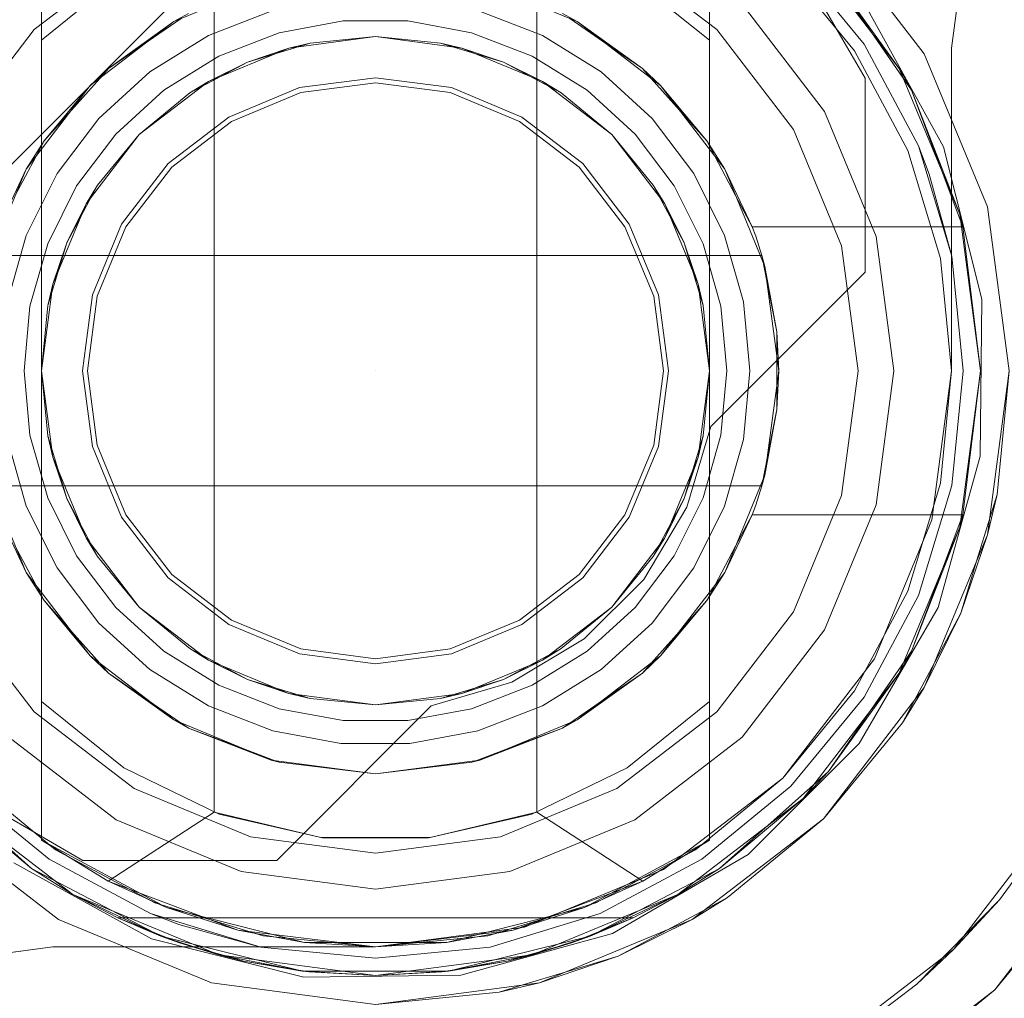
# Model space of a CAD drawing. Extents: x -634 to 300, y 62 to 1102.
# Tile 77 of 125: x 140.901 to 141.034, y 603.155 to 603.287. Entities that reach past the tile are written whole.
import ezdxf

# ---------------------------------------------------------------- set-up
doc = ezdxf.new("R2010")
doc.units = 0
doc.layers.get('0').update_dxf_attribs({"lineweight": 13})
doc.layers.add('ConnectionPoints-A06CPW2WL0', color=7, linetype='Continuous', lineweight=50)

# ---------------------------------------------------------------- blocks, each defined once
blk = doc.blocks.new('Referenz-A06CPW2YL0')
at = {"color": 251, "linetype": 'ByBlock', "lineweight": 13, "ltscale": 0.13, "true_color": 0x636363}
for p, q in [((140.86628, 603.23432), (140.95422, 603.32227)), ((140.86628, 603.23432), (140.95422, 603.32227)), ((141.00095, 603.30405), (141.01532, 603.27931)), ((141.00095, 603.30405), (141.01532, 603.27931)), ((141.02334, 603.28259), (141.00969, 603.30039)), ((141.02907, 603.29874), (141.02704, 603.28338)), ((141.02704, 603.28338), (141.02907, 603.29874)), ((141.02596, 603.27), (141.01566, 603.28865)), ((141.02704, 603.28338), (141.02704, 603.23963)), ((141.02704, 603.23963), (141.02704, 603.28338)), ((141.02704, 603.28338), (141.02704, 603.28338)), ((141.03193, 603.26187), (141.02334, 603.28259)), ((141.01532, 603.27931), (141.01532, 603.25299)), ((141.01532, 603.27931), (141.01532, 603.25299)), ((141.01532, 603.27931), (141.01532, 603.27931)), ((141.03116, 603.24934), (141.02596, 603.27)), ((141.03486, 603.23963), (141.03193, 603.26187)), ((141.01532, 603.25299), (140.99439, 603.23206)), ((141.01532, 603.25299), (140.99439, 603.23206)), ((141.01532, 603.25299), (141.01532, 603.25299)), ((141.03092, 603.22803), (141.03116, 603.24934)), ((141.02704, 603.23963), (141.02438, 603.21941)), ((141.02438, 603.21941), (141.02704, 603.23963)), ((141.02704, 603.23963), (141.02704, 603.23963)), ((141.03193, 603.21738), (141.03486, 603.23963)), ((140.99439, 603.23206), (140.99114, 603.22112)), ((140.99439, 603.23206), (140.99114, 603.22112)), ((140.99439, 603.23206), (140.99439, 603.23206)), ((141.02524, 603.2075), (141.03092, 603.22803)), ((140.99114, 603.22112), (140.9853, 603.21132)), ((140.99114, 603.22112), (140.9853, 603.21132)), ((141.02438, 603.21941), (141.01658, 603.20056)), ((141.01658, 603.20056), (141.02438, 603.21941)), ((141.02334, 603.19666), (141.03193, 603.21738)), ((140.9853, 603.21132), (140.97723, 603.20325)), ((140.9853, 603.21132), (140.97723, 603.20325)), ((141.01452, 603.18909), (141.02524, 603.2075)), ((140.97723, 603.20325), (140.96742, 603.19741)), ((140.97723, 603.20325), (140.96742, 603.19741)), ((141.01658, 603.20056), (141.00416, 603.18438)), ((141.00416, 603.18438), (141.01658, 603.20056)), ((140.96742, 603.19741), (140.95648, 603.19416)), ((140.96742, 603.19741), (140.95648, 603.19416)), ((141.00969, 603.17886), (141.02334, 603.19666)), ((140.95648, 603.19416), (140.93555, 603.17322)), ((140.95648, 603.19416), (140.93555, 603.17322)), ((140.95648, 603.19416), (140.95648, 603.19416)), ((140.99946, 603.17402), (141.01452, 603.18909)), ((140.90923, 603.17322), (140.88449, 603.1876)), ((140.90923, 603.17322), (140.88449, 603.1876)), ((141.00416, 603.18438), (140.98798, 603.17197)), ((140.98798, 603.17197), (141.00416, 603.18438)), ((141.05176, 603.18025), (141.03289, 603.15566)), ((140.88815, 603.17886), (140.90595, 603.1652)), ((140.99189, 603.1652), (141.00969, 603.17886)), ((140.98105, 603.1633), (140.99946, 603.17402)), ((141.03289, 603.15566), (141.04766, 603.17365)), ((140.8999, 603.17288), (140.91855, 603.16258)), ((140.93555, 603.17322), (140.90923, 603.17322)), ((140.90923, 603.17322), (140.90923, 603.17322)), ((140.93555, 603.17322), (140.90923, 603.17322)), ((140.93555, 603.17322), (140.93555, 603.17322)), ((140.98798, 603.17197), (140.96914, 603.16416)), ((140.96914, 603.16416), (140.98798, 603.17197)), ((140.90595, 603.1652), (140.92668, 603.15662)), ((140.96914, 603.16416), (140.94892, 603.1615)), ((140.94892, 603.1615), (140.96914, 603.16416)), ((140.97116, 603.15662), (140.99189, 603.1652)), ((140.96051, 603.15763), (140.98105, 603.1633)), ((140.8898, 603.15948), (140.90517, 603.1615)), ((140.90517, 603.1615), (140.8898, 603.15948)), ((140.90517, 603.1615), (140.90517, 603.1615)), ((140.94892, 603.1615), (140.90517, 603.1615)), ((140.90517, 603.1615), (140.94892, 603.1615)), ((140.91855, 603.16258), (140.93921, 603.15738)), ((140.94892, 603.1615), (140.94892, 603.1615)), ((140.93921, 603.15738), (140.96051, 603.15763)), ((140.92668, 603.15662), (140.94892, 603.15369)), ((140.94892, 603.15369), (140.97116, 603.15662)), ((141.03289, 603.15566), (141.00829, 603.13678)), ((141.01489, 603.14089), (141.03289, 603.15566))]:
    blk.add_line(p, q, dxfattribs=at)
at = {"color": 7, "linetype": 'ByBlock', "lineweight": 13, "ltscale": 0.13}
for p, q in [((140.90361, 603.30327), (140.90361, 603.28447)), ((140.90361, 603.17598), (140.90361, 603.30327)), ((140.99423, 603.28447), (140.99423, 603.30327)), ((140.99423, 603.30327), (140.99423, 603.17598)), ((140.92704, 603.2995), (140.92704, 603.17975)), ((140.97079, 603.17975), (140.97079, 603.2995)), ((141.00692, 603.29763), (141.01996, 603.28064)), ((141.01996, 603.28064), (141.00692, 603.29763)), ((141.01996, 603.28064), (141.01036, 603.29397)), ((141.01036, 603.29397), (141.02159, 603.27767)), ((141.01996, 603.28064), (141.01036, 603.29397)), ((141.02159, 603.27767), (141.01036, 603.29397)), ((140.9148, 603.29348), (140.90361, 603.28447)), ((140.92158, 603.28699), (140.93477, 603.29245)), ((140.96307, 603.29245), (140.97626, 603.28699)), ((140.99423, 603.28447), (140.98304, 603.29348)), ((140.93502, 603.28847), (140.92628, 603.28508)), ((140.97155, 603.28508), (140.96282, 603.28847)), ((140.91025, 603.2783), (140.92158, 603.28699)), ((140.92158, 603.28699), (140.91272, 603.28062)), ((140.91811, 603.28433), (140.92257, 603.2874)), ((140.92356, 603.28808), (140.92158, 603.28699)), ((140.93588, 603.28546), (140.94452, 603.28708)), ((140.93588, 603.28546), (140.94452, 603.28708)), ((140.94452, 603.28708), (140.95332, 603.28708)), ((140.94452, 603.28708), (140.95332, 603.28708)), ((140.95332, 603.28708), (140.96196, 603.28546)), ((140.95332, 603.28708), (140.96196, 603.28546)), ((140.97626, 603.28699), (140.97428, 603.28808)), ((140.97526, 603.2874), (140.97973, 603.28433)), ((140.97626, 603.28699), (140.98759, 603.2783)), ((140.98512, 603.28062), (140.97626, 603.28699)), ((140.90361, 603.28447), (140.90361, 603.25697)), ((140.91272, 603.28062), (140.91811, 603.28433)), ((140.92628, 603.28508), (140.91832, 603.28015)), ((140.92768, 603.28229), (140.93588, 603.28546)), ((140.92768, 603.28229), (140.93588, 603.28546)), ((140.93719, 603.28339), (140.94892, 603.28494)), ((140.93719, 603.28339), (140.94892, 603.28494)), ((140.93719, 603.28339), (140.94892, 603.28494)), ((140.94892, 603.28494), (140.94008, 603.28407)), ((140.94008, 603.28407), (140.94892, 603.28494)), ((140.94892, 603.28494), (140.96065, 603.28339)), ((140.95776, 603.28407), (140.94892, 603.28494)), ((140.94892, 603.28494), (140.95776, 603.28407)), ((140.94892, 603.28494), (140.96065, 603.28339)), ((140.94892, 603.28494), (140.96065, 603.28339)), ((140.96196, 603.28546), (140.97016, 603.28229)), ((140.96196, 603.28546), (140.97016, 603.28229)), ((140.97952, 603.28015), (140.97155, 603.28508)), ((140.97973, 603.28433), (140.98512, 603.28062)), ((140.99423, 603.23963), (140.99423, 603.28447)), ((140.92626, 603.27887), (140.93719, 603.28339)), ((140.92626, 603.27887), (140.93719, 603.28339)), ((140.92626, 603.27887), (140.93719, 603.28339)), ((140.93158, 603.28149), (140.94008, 603.28407)), ((140.93719, 603.28339), (140.93158, 603.28149)), ((140.94008, 603.28407), (140.93719, 603.28339)), ((140.96065, 603.28339), (140.95776, 603.28407)), ((140.95776, 603.28407), (140.96626, 603.28149)), ((140.96626, 603.28149), (140.96065, 603.28339)), ((140.96065, 603.28339), (140.97158, 603.27887)), ((140.96065, 603.28339), (140.97158, 603.27887)), ((140.96065, 603.28339), (140.97158, 603.27887)), ((140.9202, 603.27766), (140.92768, 603.28229)), ((140.9202, 603.27766), (140.92768, 603.28229)), ((140.97016, 603.28229), (140.97764, 603.27766)), ((140.97016, 603.28229), (140.97764, 603.27766)), ((140.91272, 603.28062), (140.91025, 603.2783)), ((140.91153, 603.27928), (140.91272, 603.28062)), ((140.92374, 603.2773), (140.93158, 603.28149)), ((140.93158, 603.28149), (140.92626, 603.27887)), ((140.97158, 603.27887), (140.96626, 603.28149)), ((140.96626, 603.28149), (140.97409, 603.2773)), ((140.98512, 603.28062), (140.98631, 603.27928)), ((140.98759, 603.2783), (140.98512, 603.28062)), ((141.02159, 603.27767), (141.01996, 603.28064)), ((141.01996, 603.28064), (141.02816, 603.26086)), ((141.02159, 603.27767), (141.01996, 603.28064)), ((141.02816, 603.26086), (141.01996, 603.28064)), ((140.9077, 603.27497), (140.91153, 603.27928)), ((140.91832, 603.28015), (140.91139, 603.27384)), ((140.91688, 603.27167), (140.92626, 603.27887)), ((140.91688, 603.27167), (140.92626, 603.27887)), ((140.91688, 603.27167), (140.92626, 603.27887)), ((140.92626, 603.27887), (140.92374, 603.2773)), ((140.97409, 603.2773), (140.97158, 603.27887)), ((140.97158, 603.27887), (140.98096, 603.27167)), ((140.97158, 603.27887), (140.98096, 603.27167)), ((140.97158, 603.27887), (140.98096, 603.27167)), ((140.98645, 603.27384), (140.97952, 603.28015)), ((140.98631, 603.27928), (140.99014, 603.27497)), ((140.90156, 603.26697), (140.91025, 603.2783)), ((140.91025, 603.2783), (140.90398, 603.27079)), ((140.9137, 603.27173), (140.9202, 603.27766)), ((140.9137, 603.27173), (140.9202, 603.27766)), ((140.97764, 603.27766), (140.98414, 603.27173)), ((140.97764, 603.27766), (140.98414, 603.27173)), ((140.98759, 603.2783), (140.99628, 603.26697)), ((140.99386, 603.27079), (140.98759, 603.2783)), ((141.02816, 603.26086), (141.02159, 603.27767)), ((141.02159, 603.27767), (141.02859, 603.25916)), ((141.02816, 603.26086), (141.02159, 603.27767)), ((141.02859, 603.25916), (141.02159, 603.27767)), ((140.92374, 603.2773), (140.91688, 603.27167)), ((140.91688, 603.27167), (140.92374, 603.2773)), ((140.98096, 603.27167), (140.97409, 603.2773)), ((140.97409, 603.2773), (140.98096, 603.27167)), ((140.90398, 603.27079), (140.9077, 603.27497)), ((140.99014, 603.27497), (140.99386, 603.27079)), ((140.91139, 603.27384), (140.90574, 603.26636)), ((140.99209, 603.26636), (140.98645, 603.27384)), ((140.9084, 603.26471), (140.9137, 603.27173)), ((140.9084, 603.26471), (140.9137, 603.27173)), ((140.90968, 603.26228), (140.91688, 603.27167)), ((140.90968, 603.26228), (140.91688, 603.27167)), ((140.90968, 603.26228), (140.91688, 603.27167)), ((140.91688, 603.27167), (140.91124, 603.2648)), ((140.91124, 603.2648), (140.91688, 603.27167)), ((140.98096, 603.27167), (140.98816, 603.26228)), ((140.9866, 603.2648), (140.98096, 603.27167)), ((140.98096, 603.27167), (140.9866, 603.2648)), ((140.98096, 603.27167), (140.98816, 603.26228)), ((140.98096, 603.27167), (140.98816, 603.26228)), ((140.98414, 603.27173), (140.98944, 603.26471)), ((140.98414, 603.27173), (140.98944, 603.26471)), ((140.90398, 603.27079), (140.90156, 603.26697)), ((140.90286, 603.26866), (140.90398, 603.27079)), ((140.99386, 603.27079), (140.99498, 603.26866)), ((140.99628, 603.26697), (140.99386, 603.27079)), ((140.90008, 603.26341), (140.90286, 603.26866)), ((140.99498, 603.26866), (140.99775, 603.26341)), ((140.8961, 603.25378), (140.90156, 603.26697)), ((140.90156, 603.26697), (140.89784, 603.25916)), ((140.99628, 603.26697), (141.00174, 603.25378)), ((141, 603.25916), (140.99628, 603.26697)), ((140.90574, 603.26636), (140.90157, 603.25797)), ((140.99627, 603.25797), (140.99209, 603.26636)), ((140.90448, 603.25684), (140.9084, 603.26471)), ((140.90448, 603.25684), (140.9084, 603.26471)), ((140.90706, 603.25697), (140.91124, 603.2648)), ((140.91124, 603.2648), (140.90968, 603.26228)), ((140.98816, 603.26228), (140.9866, 603.2648)), ((140.9866, 603.2648), (140.99078, 603.25697)), ((140.98944, 603.26471), (140.99336, 603.25684)), ((140.98944, 603.26471), (140.99336, 603.25684)), ((140.99775, 603.26341), (141, 603.25916)), ((140.90515, 603.25135), (140.90968, 603.26228)), ((140.90515, 603.25135), (140.90968, 603.26228)), ((140.90515, 603.25135), (140.90968, 603.26228)), ((140.90968, 603.26228), (140.90706, 603.25697)), ((140.99078, 603.25697), (140.98816, 603.26228)), ((140.98816, 603.26228), (140.99269, 603.25135)), ((140.98816, 603.26228), (140.99269, 603.25135)), ((140.98816, 603.26228), (140.99269, 603.25135)), ((141.02859, 603.25916), (141.02816, 603.26086)), ((141.02859, 603.25916), (141.02816, 603.26086)), ((141.02816, 603.26086), (141.03095, 603.23963)), ((141.03095, 603.23963), (141.02816, 603.26086)), ((141.00048, 603.25787), (141, 603.25916)), ((141, 603.25916), (141.02859, 603.25916)), ((141, 603.25916), (141.02859, 603.25916)), ((141, 603.25916), (141, 603.25916)), ((141.03095, 603.23963), (141.02859, 603.25916)), ((141.02859, 603.25916), (141.02859, 603.25916)), ((140.90157, 603.25797), (140.899, 603.24896)), ((140.99884, 603.24896), (140.99627, 603.25797)), ((141.00092, 603.25656), (141.00048, 603.25787)), ((140.90207, 603.24838), (140.90448, 603.25684)), ((140.90207, 603.24838), (140.90448, 603.25684)), ((140.90361, 603.25697), (140.90361, 603.24847)), ((140.90448, 603.24847), (140.90706, 603.25697)), ((140.90706, 603.25697), (140.90515, 603.25135)), ((140.99269, 603.25135), (140.99078, 603.25697)), ((140.99078, 603.25697), (140.99336, 603.24847)), ((140.99336, 603.25684), (140.99576, 603.24838)), ((140.99336, 603.25684), (140.99576, 603.24838)), ((141.00133, 603.25525), (141.00092, 603.25656)), ((141.00133, 603.25525), (140.89651, 603.25525)), ((140.8967, 603.25525), (141.00113, 603.25525)), ((141.00113, 603.25525), (141.00133, 603.25525)), ((141.00335, 603.2449), (141.00133, 603.25525)), ((141.00133, 603.25525), (141.0015, 603.25437)), ((141.00174, 603.25378), (141.00133, 603.25525)), ((141.00133, 603.25525), (141.00133, 603.25525)), ((141.0015, 603.25437), (141.00201, 603.25177)), ((141.00174, 603.25378), (141.00361, 603.23963)), ((141.00335, 603.2449), (141.00174, 603.25378)), ((140.90361, 603.23963), (140.90515, 603.25135)), ((140.90361, 603.23963), (140.90515, 603.25135)), ((140.90361, 603.23963), (140.90515, 603.25135)), ((140.90515, 603.25135), (140.90448, 603.24847)), ((140.99336, 603.24847), (140.99269, 603.25135)), ((140.99269, 603.25135), (140.99423, 603.23963)), ((140.99269, 603.25135), (140.99423, 603.23963)), ((140.99269, 603.25135), (140.99423, 603.23963)), ((141.00201, 603.25177), (141.00335, 603.2449)), ((140.90126, 603.23963), (140.90207, 603.24838)), ((140.90126, 603.23963), (140.90207, 603.24838)), ((140.90448, 603.24847), (140.90361, 603.23963)), ((140.90361, 603.23963), (140.90448, 603.24847)), ((140.90361, 603.24847), (140.90361, 603.23963)), ((140.99423, 603.23963), (140.99336, 603.24847)), ((140.99336, 603.24847), (140.99423, 603.23963)), ((140.99576, 603.24838), (140.99658, 603.23963)), ((140.99576, 603.24838), (140.99658, 603.23963)), ((140.9997, 603.23963), (140.99884, 603.24896)), ((141.00335, 603.24156), (141.00335, 603.2449)), ((141.00361, 603.23963), (141.00335, 603.2449)), ((141.00335, 603.23769), (141.00335, 603.24156)), ((140.90207, 603.23087), (140.90126, 603.23963)), ((140.90207, 603.23087), (140.90126, 603.23963)), ((140.90515, 603.2279), (140.90361, 603.23963)), ((140.90361, 603.23963), (140.90448, 603.23079)), ((140.90515, 603.2279), (140.90361, 603.23963)), ((140.90361, 603.23963), (140.90361, 603.19478)), ((140.90448, 603.23079), (140.90361, 603.23963)), ((140.90515, 603.2279), (140.90361, 603.23963)), ((140.99423, 603.23963), (140.99269, 603.2279)), ((140.99423, 603.23963), (140.99269, 603.2279)), ((140.99423, 603.23963), (140.99269, 603.2279)), ((140.99336, 603.23079), (140.99423, 603.23963)), ((140.99423, 603.23963), (140.99336, 603.23079)), ((140.99423, 603.23079), (140.99423, 603.23963)), ((140.99658, 603.23963), (140.99576, 603.23087)), ((140.99658, 603.23963), (140.99576, 603.23087)), ((140.99884, 603.23029), (140.9997, 603.23963)), ((141.00361, 603.23963), (141.00174, 603.22547)), ((141.00335, 603.23435), (141.00361, 603.23963)), ((141.03095, 603.23963), (141.02816, 603.21839)), ((141.02816, 603.21839), (141.03095, 603.23963)), ((141.02859, 603.22009), (141.03095, 603.23963)), ((141.00335, 603.23435), (141.00335, 603.23769)), ((141.00133, 603.224), (141.00335, 603.23435)), ((141.00174, 603.22547), (141.00335, 603.23435)), ((141.00335, 603.23435), (141.00201, 603.22748)), ((140.90448, 603.22241), (140.90207, 603.23087)), ((140.90448, 603.22241), (140.90207, 603.23087)), ((140.90448, 603.23079), (140.90515, 603.2279)), ((140.90706, 603.22228), (140.90448, 603.23079)), ((140.99336, 603.23079), (140.99078, 603.22228)), ((140.99269, 603.2279), (140.99336, 603.23079)), ((140.99576, 603.23087), (140.99336, 603.22241)), ((140.99576, 603.23087), (140.99336, 603.22241)), ((140.99423, 603.22228), (140.99423, 603.23079)), ((140.899, 603.23029), (140.90157, 603.22128)), ((140.99627, 603.22128), (140.99884, 603.23029)), ((140.90968, 603.21697), (140.90515, 603.2279)), ((140.90515, 603.2279), (140.90706, 603.22228)), ((140.90968, 603.21697), (140.90515, 603.2279)), ((140.90968, 603.21697), (140.90515, 603.2279)), ((140.99269, 603.2279), (140.98816, 603.21697)), ((140.99269, 603.2279), (140.98816, 603.21697)), ((140.99269, 603.2279), (140.98816, 603.21697)), ((140.99078, 603.22228), (140.99269, 603.2279)), ((141.00201, 603.22748), (141.0015, 603.22488)), ((140.90156, 603.21228), (140.8961, 603.22547)), ((141.00174, 603.22547), (140.99628, 603.21228)), ((141.00133, 603.224), (141.00174, 603.22547)), ((141.0015, 603.22488), (141.00133, 603.224)), ((140.89651, 603.224), (141.00133, 603.224)), ((141.00113, 603.224), (140.8967, 603.224)), ((141.00092, 603.22269), (141.00133, 603.224)), ((141.00133, 603.224), (141.00113, 603.224)), ((141.00133, 603.224), (141.00133, 603.224)), ((140.9084, 603.21454), (140.90448, 603.22241)), ((140.9084, 603.21454), (140.90448, 603.22241)), ((140.90706, 603.22228), (140.90968, 603.21697)), ((140.91124, 603.21445), (140.90706, 603.22228)), ((140.99078, 603.22228), (140.9866, 603.21445)), ((140.98816, 603.21697), (140.99078, 603.22228)), ((140.99336, 603.22241), (140.98944, 603.21454)), ((140.99336, 603.22241), (140.98944, 603.21454)), ((140.99423, 603.19478), (140.99423, 603.22228)), ((141.00048, 603.22138), (141.00092, 603.22269)), ((140.89784, 603.22009), (140.90156, 603.21228)), ((140.90157, 603.22128), (140.90574, 603.21289)), ((140.99209, 603.21289), (140.99627, 603.22128)), ((140.99628, 603.21228), (141, 603.22009)), ((141, 603.22009), (140.99775, 603.21584)), ((141, 603.22009), (141.00048, 603.22138)), ((141.02859, 603.22009), (141, 603.22009)), ((141, 603.22009), (141.02859, 603.22009)), ((141, 603.22009), (141, 603.22009)), ((141.02859, 603.22009), (141.02159, 603.20158)), ((141.02159, 603.20158), (141.02859, 603.22009)), ((141.02816, 603.21839), (141.02859, 603.22009)), ((141.02816, 603.21839), (141.02859, 603.22009)), ((141.02859, 603.22009), (141.02859, 603.22009)), ((141.02816, 603.21839), (141.01996, 603.19861)), ((141.01996, 603.19861), (141.02816, 603.21839)), ((141.02159, 603.20158), (141.02816, 603.21839)), ((141.02159, 603.20158), (141.02816, 603.21839)), ((140.91688, 603.20758), (140.90968, 603.21697)), ((140.90968, 603.21697), (140.91124, 603.21445)), ((140.91688, 603.20758), (140.90968, 603.21697)), ((140.91688, 603.20758), (140.90968, 603.21697)), ((140.98816, 603.21697), (140.98096, 603.20758)), ((140.98816, 603.21697), (140.98096, 603.20758)), ((140.98816, 603.21697), (140.98096, 603.20758)), ((140.9866, 603.21445), (140.98816, 603.21697)), ((140.90286, 603.21059), (140.90008, 603.21584)), ((140.99775, 603.21584), (140.99498, 603.21059)), ((140.9137, 603.20752), (140.9084, 603.21454)), ((140.9137, 603.20752), (140.9084, 603.21454)), ((140.91124, 603.21445), (140.91688, 603.20758)), ((140.91688, 603.20758), (140.91124, 603.21445)), ((140.98096, 603.20758), (140.9866, 603.21445)), ((140.9866, 603.21445), (140.98096, 603.20758)), ((140.98944, 603.21454), (140.98414, 603.20752)), ((140.98944, 603.21454), (140.98414, 603.20752)), ((140.91025, 603.20096), (140.90156, 603.21228)), ((140.90156, 603.21228), (140.90398, 603.20846)), ((140.90574, 603.21289), (140.91139, 603.20541)), ((140.98645, 603.20541), (140.99209, 603.21289)), ((140.99628, 603.21228), (140.98759, 603.20096)), ((140.99386, 603.20846), (140.99628, 603.21228)), ((140.90398, 603.20846), (140.90286, 603.21059)), ((140.99498, 603.21059), (140.99386, 603.20846)), ((140.9077, 603.20428), (140.90398, 603.20846)), ((140.90398, 603.20846), (140.91025, 603.20096)), ((140.98759, 603.20096), (140.99386, 603.20846)), ((140.99386, 603.20846), (140.99014, 603.20428)), ((140.9202, 603.20159), (140.9137, 603.20752)), ((140.9202, 603.20159), (140.9137, 603.20752)), ((140.91688, 603.20758), (140.92374, 603.20195)), ((140.92626, 603.20038), (140.91688, 603.20758)), ((140.92626, 603.20038), (140.91688, 603.20758)), ((140.92374, 603.20195), (140.91688, 603.20758)), ((140.92626, 603.20038), (140.91688, 603.20758)), ((140.98096, 603.20758), (140.97158, 603.20038)), ((140.98096, 603.20758), (140.97158, 603.20038)), ((140.98096, 603.20758), (140.97158, 603.20038)), ((140.97409, 603.20195), (140.98096, 603.20758)), ((140.98096, 603.20758), (140.97409, 603.20195)), ((140.98414, 603.20752), (140.97764, 603.20159)), ((140.98414, 603.20752), (140.97764, 603.20159)), ((140.91139, 603.20541), (140.91832, 603.1991)), ((140.97952, 603.1991), (140.98645, 603.20541)), ((140.91153, 603.19997), (140.9077, 603.20428)), ((140.99014, 603.20428), (140.98631, 603.19997)), ((140.92768, 603.19697), (140.9202, 603.20159)), ((140.92768, 603.19697), (140.9202, 603.20159)), ((140.92374, 603.20195), (140.92626, 603.20038)), ((140.93158, 603.19776), (140.92374, 603.20195)), ((140.97409, 603.20195), (140.96626, 603.19776)), ((140.97764, 603.20159), (140.97016, 603.19697)), ((140.97764, 603.20159), (140.97016, 603.19697)), ((140.97158, 603.20038), (140.97409, 603.20195)), ((141.02159, 603.20158), (141.01036, 603.18528)), ((141.01036, 603.18528), (141.02159, 603.20158)), ((141.01996, 603.19861), (141.02159, 603.20158)), ((141.01996, 603.19861), (141.02159, 603.20158)), ((140.92158, 603.19226), (140.91025, 603.20096)), ((140.91025, 603.20096), (140.91272, 603.19863)), ((140.93719, 603.19586), (140.92626, 603.20038)), ((140.92626, 603.20038), (140.93158, 603.19776)), ((140.93719, 603.19586), (140.92626, 603.20038)), ((140.93719, 603.19586), (140.92626, 603.20038)), ((140.97158, 603.20038), (140.96065, 603.19586)), ((140.97158, 603.20038), (140.96065, 603.19586)), ((140.97158, 603.20038), (140.96065, 603.19586)), ((140.96626, 603.19776), (140.97158, 603.20038)), ((140.98759, 603.20096), (140.97626, 603.19226)), ((140.98512, 603.19863), (140.98759, 603.20096)), ((140.91272, 603.19863), (140.91153, 603.19997)), ((140.91832, 603.1991), (140.92628, 603.19417)), ((140.97155, 603.19417), (140.97952, 603.1991)), ((140.98631, 603.19997), (140.98512, 603.19863)), ((140.91811, 603.19492), (140.91272, 603.19863)), ((140.91272, 603.19863), (140.92158, 603.19226)), ((140.93158, 603.19776), (140.93719, 603.19586)), ((140.94008, 603.19518), (140.93158, 603.19776)), ((140.96626, 603.19776), (140.95776, 603.19518)), ((140.96065, 603.19586), (140.96626, 603.19776)), ((140.97626, 603.19226), (140.98512, 603.19863)), ((140.98512, 603.19863), (140.97973, 603.19492)), ((141.01996, 603.19861), (141.00692, 603.18162)), ((141.00692, 603.18162), (141.01996, 603.19861)), ((141.01036, 603.18528), (141.01996, 603.19861)), ((141.01036, 603.18528), (141.01996, 603.19861)), ((140.93588, 603.19379), (140.92768, 603.19697)), ((140.93588, 603.19379), (140.92768, 603.19697)), ((140.97016, 603.19697), (140.96196, 603.19379)), ((140.97016, 603.19697), (140.96196, 603.19379)), ((140.90361, 603.19478), (140.90361, 603.17598)), ((140.9148, 603.18577), (140.90361, 603.19478)), ((140.92257, 603.19185), (140.91811, 603.19492)), ((140.94892, 603.19431), (140.93719, 603.19586)), ((140.93719, 603.19586), (140.94008, 603.19518)), ((140.94892, 603.19431), (140.93719, 603.19586)), ((140.94892, 603.19431), (140.93719, 603.19586)), ((140.94008, 603.19518), (140.94892, 603.19431)), ((140.94892, 603.19431), (140.94008, 603.19518)), ((140.96065, 603.19586), (140.94892, 603.19431)), ((140.96065, 603.19586), (140.94892, 603.19431)), ((140.96065, 603.19586), (140.94892, 603.19431)), ((140.94892, 603.19431), (140.95776, 603.19518)), ((140.95776, 603.19518), (140.94892, 603.19431)), ((140.95776, 603.19518), (140.96065, 603.19586)), ((140.97973, 603.19492), (140.97526, 603.19185)), ((140.99423, 603.19478), (140.98304, 603.18577)), ((140.99423, 603.17598), (140.99423, 603.19478)), ((140.92628, 603.19417), (140.93502, 603.19078)), ((140.94452, 603.19217), (140.93588, 603.19379)), ((140.94452, 603.19217), (140.93588, 603.19379)), ((140.96196, 603.19379), (140.95332, 603.19217)), ((140.96196, 603.19379), (140.95332, 603.19217)), ((140.96282, 603.19078), (140.97155, 603.19417)), ((140.93477, 603.1868), (140.92158, 603.19226)), ((140.92158, 603.19226), (140.92356, 603.19117)), ((140.95332, 603.19217), (140.94452, 603.19217)), ((140.95332, 603.19217), (140.94452, 603.19217)), ((140.97626, 603.19226), (140.96307, 603.1868)), ((140.97428, 603.19117), (140.97626, 603.19226)), ((140.92356, 603.19117), (140.92257, 603.19185)), ((140.93106, 603.18834), (140.92356, 603.19117)), ((140.92356, 603.19117), (140.93477, 603.1868)), ((140.93502, 603.19078), (140.94423, 603.18906)), ((140.9536, 603.18906), (140.96282, 603.19078)), ((140.96307, 603.1868), (140.97428, 603.19117)), ((140.97428, 603.19117), (140.96678, 603.18834)), ((140.97526, 603.19185), (140.97428, 603.19117)), ((140.9353, 603.18673), (140.93106, 603.18834)), ((140.94423, 603.18906), (140.9536, 603.18906)), ((140.96678, 603.18834), (140.96253, 603.18673)), ((140.94892, 603.18494), (140.93477, 603.1868)), ((140.93477, 603.1868), (140.93586, 603.18652)), ((140.93586, 603.18652), (140.9353, 603.18673)), ((140.96307, 603.1868), (140.94892, 603.18494)), ((140.96198, 603.18652), (140.96307, 603.1868)), ((140.96253, 603.18673), (140.96198, 603.18652)), ((140.92773, 603.1795), (140.9148, 603.18577)), ((140.93586, 603.18652), (140.94892, 603.18494)), ((140.94892, 603.18494), (140.96198, 603.18652)), ((140.98304, 603.18577), (140.97011, 603.1795)), ((140.90228, 603.17214), (140.88747, 603.18528)), ((140.88747, 603.18528), (140.90228, 603.17214)), ((141.01036, 603.18528), (140.99556, 603.17214)), ((140.99556, 603.17214), (141.01036, 603.18528)), ((141.00692, 603.18162), (141.01036, 603.18528)), ((141.00692, 603.18162), (141.01036, 603.18528)), ((140.89091, 603.18162), (140.90228, 603.17214)), ((140.9079, 603.16858), (140.89091, 603.18162)), ((140.89091, 603.18162), (140.90228, 603.17214)), ((140.89091, 603.18162), (140.9079, 603.16858)), ((141.00692, 603.18162), (140.98993, 603.16858)), ((140.98993, 603.16858), (141.00692, 603.18162)), ((140.99556, 603.17214), (141.00692, 603.18162)), ((140.99556, 603.17214), (141.00692, 603.18162)), ((140.92704, 603.17975), (140.91267, 603.17042)), ((140.94149, 603.17631), (140.92704, 603.17975)), ((140.94173, 603.17628), (140.92773, 603.1795)), ((140.97011, 603.1795), (140.9561, 603.17628)), ((140.97079, 603.17975), (140.95635, 603.17631)), ((140.98517, 603.17042), (140.97079, 603.17975)), ((140.95635, 603.17631), (140.94149, 603.17631)), ((140.9561, 603.17628), (140.94173, 603.17628)), ((140.90361, 603.17598), (140.91267, 603.17042)), ((140.92058, 603.16682), (140.90361, 603.17598)), ((140.91267, 603.17042), (140.90361, 603.17598)), ((140.90361, 603.17598), (140.90361, 603.17598)), ((140.99423, 603.17598), (140.97726, 603.16682)), ((140.98517, 603.17042), (140.99423, 603.17598)), ((140.99423, 603.17598), (140.98517, 603.17042)), ((140.99423, 603.17598), (140.99423, 603.17598)), ((140.90228, 603.17214), (140.9079, 603.16858)), ((140.9198, 603.16293), (140.90228, 603.17214)), ((140.90228, 603.17214), (140.9079, 603.16858)), ((140.90228, 603.17214), (140.9198, 603.16293)), ((140.99556, 603.17214), (140.97803, 603.16293)), ((140.97803, 603.16293), (140.99556, 603.17214)), ((140.98993, 603.16858), (140.99556, 603.17214)), ((140.98993, 603.16858), (140.99556, 603.17214)), ((140.91267, 603.17042), (140.92058, 603.16682)), ((140.91267, 603.17042), (140.93025, 603.16376)), ((140.96758, 603.16376), (140.98517, 603.17042)), ((140.97726, 603.16682), (140.98517, 603.17042)), ((140.9079, 603.16858), (140.91398, 603.16541)), ((140.92769, 603.16039), (140.9079, 603.16858)), ((140.9079, 603.16858), (140.9198, 603.16293)), ((140.9079, 603.16858), (140.92769, 603.16039)), ((140.98993, 603.16858), (140.97015, 603.16039)), ((140.97015, 603.16039), (140.98993, 603.16858)), ((140.97803, 603.16293), (140.98993, 603.16858)), ((140.98386, 603.16541), (140.98993, 603.16858)), ((140.93928, 603.1621), (140.92058, 603.16682)), ((140.92058, 603.16682), (140.93025, 603.16376)), ((140.97726, 603.16682), (140.95856, 603.1621)), ((140.96758, 603.16376), (140.97726, 603.16682)), ((140.91398, 603.16541), (140.9198, 603.16293)), ((140.91398, 603.16541), (140.92234, 603.16202)), ((140.98386, 603.16541), (140.91398, 603.16541)), ((140.91398, 603.16541), (140.91398, 603.16541)), ((140.91398, 603.16541), (140.92234, 603.16202)), ((140.98386, 603.16541), (140.91398, 603.16541)), ((140.9755, 603.16202), (140.98386, 603.16541)), ((140.9755, 603.16202), (140.98386, 603.16541)), ((140.97803, 603.16293), (140.98386, 603.16541)), ((140.98386, 603.16541), (140.98386, 603.16541)), ((140.9198, 603.16293), (140.92234, 603.16202)), ((140.93902, 603.15819), (140.9198, 603.16293)), ((140.9198, 603.16293), (140.92769, 603.16039)), ((140.9198, 603.16293), (140.93902, 603.15819)), ((140.93025, 603.16376), (140.93928, 603.1621)), ((140.93025, 603.16376), (140.94892, 603.1615)), ((140.94892, 603.1615), (140.96758, 603.16376)), ((140.95856, 603.1621), (140.96758, 603.16376)), ((140.97803, 603.16293), (140.95882, 603.15819)), ((140.95882, 603.15819), (140.97803, 603.16293)), ((140.97015, 603.16039), (140.97803, 603.16293)), ((140.9755, 603.16202), (140.97803, 603.16293)), ((140.92234, 603.16202), (140.92471, 603.16135)), ((140.92234, 603.16202), (140.92769, 603.16039)), ((140.93102, 603.15957), (140.92234, 603.16202)), ((140.92471, 603.16135), (140.92906, 603.16012)), ((140.95856, 603.1621), (140.93928, 603.1621)), ((140.93928, 603.1621), (140.94892, 603.1615)), ((140.94892, 603.1615), (140.95856, 603.1621)), ((140.9755, 603.16202), (140.96682, 603.15957)), ((140.96878, 603.16012), (140.97313, 603.16135)), ((140.97015, 603.16039), (140.9755, 603.16202)), ((140.97313, 603.16135), (140.9755, 603.16202)), ((140.92769, 603.16039), (140.93102, 603.15957)), ((140.94892, 603.15759), (140.92769, 603.16039)), ((140.92769, 603.16039), (140.93902, 603.15819)), ((140.92769, 603.16039), (140.94892, 603.15759)), ((140.92906, 603.16012), (140.93102, 603.15957)), ((140.97015, 603.16039), (140.94892, 603.15759)), ((140.94892, 603.15759), (140.97015, 603.16039)), ((140.95882, 603.15819), (140.97015, 603.16039)), ((140.96682, 603.15957), (140.97015, 603.16039)), ((140.96682, 603.15957), (140.96878, 603.16012)), ((140.93102, 603.15957), (140.93902, 603.15819)), ((140.93102, 603.15957), (140.93991, 603.15809)), ((140.93102, 603.15957), (140.93991, 603.15809)), ((140.95792, 603.15809), (140.96682, 603.15957)), ((140.95792, 603.15809), (140.96682, 603.15957)), ((140.95882, 603.15819), (140.96682, 603.15957)), ((140.93902, 603.15819), (140.93991, 603.15809)), ((140.95882, 603.15819), (140.93902, 603.15819)), ((140.93902, 603.15819), (140.94892, 603.15759)), ((140.93902, 603.15819), (140.95882, 603.15819)), ((140.93991, 603.15809), (140.94892, 603.15759)), ((140.93991, 603.15809), (140.94892, 603.15759)), ((140.94892, 603.15759), (140.95882, 603.15819)), ((140.94892, 603.15759), (140.95792, 603.15809)), ((140.94892, 603.15759), (140.95792, 603.15809)), ((140.95792, 603.15809), (140.95882, 603.15819))]:
    blk.add_line(p, q, dxfattribs=at)
at = {"color": 9, "linetype": 'ByBlock', "lineweight": 13, "ltscale": 0.13, "true_color": 0xc1c9c4}
for p, q in [((140.9162, 603.2963), (140.90265, 603.2859)), ((140.90265, 603.2859), (140.9162, 603.2963)), ((140.99519, 603.2859), (140.98164, 603.2963)), ((140.98164, 603.2963), (140.99519, 603.2859)), ((141.01388, 603.28303), (141.00416, 603.29487)), ((141.01518, 603.2839), (141.00527, 603.29597)), ((141.00527, 603.29597), (141.01518, 603.2839)), ((141.00981, 603.27478), (140.99864, 603.28934)), ((141.00981, 603.27478), (140.99864, 603.28934)), ((140.90265, 603.2859), (140.89225, 603.27234)), ((140.89225, 603.27234), (140.90265, 603.2859)), ((141.00559, 603.27234), (140.99519, 603.2859)), ((140.99519, 603.2859), (141.00559, 603.27234)), ((141.0211, 603.26952), (141.01388, 603.28303)), ((141.02254, 603.27012), (141.01518, 603.2839)), ((141.01518, 603.2839), (141.02254, 603.27012)), ((140.94892, 603.27937), (140.93863, 603.27802)), ((140.95921, 603.27802), (140.94892, 603.27937)), ((140.93863, 603.27802), (140.92905, 603.27404)), ((140.93881, 603.27736), (140.94892, 603.27869)), ((140.94892, 603.27869), (140.95903, 603.27736)), ((140.96879, 603.27404), (140.95921, 603.27802)), ((140.92939, 603.27345), (140.93881, 603.27736)), ((140.95903, 603.27736), (140.96845, 603.27345)), ((140.92905, 603.27404), (140.92082, 603.26773)), ((140.97702, 603.26773), (140.96879, 603.27404)), ((141.01684, 603.25782), (141.00981, 603.27478)), ((141.01684, 603.25782), (141.00981, 603.27478)), ((140.9213, 603.26725), (140.92939, 603.27345)), ((140.96845, 603.27345), (140.97654, 603.26725)), ((141.01213, 603.25656), (141.00559, 603.27234)), ((141.00559, 603.27234), (141.01213, 603.25656)), ((141.02554, 603.25487), (141.0211, 603.26952)), ((141.02708, 603.25517), (141.02254, 603.27012)), ((141.02402, 603.26627), (141.02254, 603.27012)), ((141.02254, 603.27012), (141.02402, 603.26627)), ((140.92082, 603.26773), (140.9145, 603.2595)), ((140.91509, 603.25916), (140.9213, 603.26725)), ((140.97654, 603.26725), (140.98275, 603.25916)), ((140.98334, 603.2595), (140.97702, 603.26773)), ((141.02708, 603.25517), (141.02402, 603.26627)), ((141.02402, 603.26627), (141.02708, 603.25517)), ((140.9145, 603.2595), (140.91053, 603.24991)), ((140.91119, 603.24974), (140.91509, 603.25916)), ((140.98275, 603.25916), (140.98665, 603.24974)), ((140.98731, 603.24991), (140.98334, 603.2595)), ((141.01923, 603.23963), (141.01684, 603.25782)), ((141.01923, 603.23963), (141.01684, 603.25782)), ((141.01436, 603.23963), (141.01213, 603.25656)), ((141.01213, 603.25656), (141.01436, 603.23963)), ((141.02704, 603.23963), (141.02554, 603.25487)), ((141.02861, 603.23963), (141.02708, 603.25517)), ((141.02708, 603.25517), (141.02861, 603.23963)), ((140.91053, 603.24991), (140.90917, 603.23963)), ((140.90986, 603.23963), (140.91119, 603.24974)), ((140.98665, 603.24974), (140.98798, 603.23963)), ((140.98866, 603.23963), (140.98731, 603.24991)), ((140.90917, 603.23963), (140.91053, 603.22934)), ((140.91119, 603.22952), (140.90986, 603.23963)), ((140.98798, 603.23963), (140.98665, 603.22952)), ((140.98731, 603.22934), (140.98866, 603.23963)), ((141.01213, 603.22269), (141.01436, 603.23963)), ((141.01436, 603.23963), (141.01213, 603.22269)), ((141.01684, 603.22143), (141.01923, 603.23963)), ((141.01684, 603.22143), (141.01923, 603.23963)), ((141.02554, 603.22438), (141.02704, 603.23963)), ((141.02708, 603.22408), (141.02861, 603.23963)), ((141.02861, 603.23963), (141.02708, 603.22408)), ((141.03486, 603.23963), (141.03193, 603.21738)), ((141.03321, 603.22286), (141.03486, 603.23963)), ((140.91509, 603.22009), (140.91119, 603.22952)), ((140.98665, 603.22952), (140.98275, 603.22009)), ((140.91053, 603.22934), (140.9145, 603.21975)), ((140.98334, 603.21975), (140.98731, 603.22934)), ((141.0211, 603.20973), (141.02554, 603.22438)), ((141.02254, 603.20913), (141.02708, 603.22408)), ((141.02708, 603.22408), (141.02254, 603.20913)), ((141.03193, 603.21738), (141.03321, 603.22286)), ((141.03222, 603.21962), (141.03321, 603.22286)), ((141.00559, 603.20691), (141.01213, 603.22269)), ((141.01213, 603.22269), (141.00559, 603.20691)), ((141.00981, 603.20447), (141.01684, 603.22143)), ((141.00981, 603.20447), (141.01684, 603.22143)), ((140.9213, 603.212), (140.91509, 603.22009)), ((140.98275, 603.22009), (140.97654, 603.212)), ((140.9145, 603.21975), (140.92082, 603.21152)), ((140.97702, 603.21152), (140.98334, 603.21975)), ((141.03049, 603.21392), (141.03222, 603.21962)), ((141.03193, 603.21738), (141.02334, 603.19666)), ((141.02832, 603.20674), (141.03193, 603.21738)), ((141.02832, 603.20674), (141.03049, 603.21392)), ((140.92082, 603.21152), (140.92905, 603.20521)), ((140.92939, 603.2058), (140.9213, 603.212)), ((140.97654, 603.212), (140.96845, 603.2058)), ((140.96879, 603.20521), (140.97702, 603.21152)), ((141.01388, 603.19622), (141.0211, 603.20973)), ((141.01518, 603.19535), (141.02254, 603.20913)), ((141.02254, 603.20913), (141.01518, 603.19535)), ((140.89225, 603.20691), (140.90265, 603.19335)), ((140.90265, 603.19335), (140.89225, 603.20691)), ((140.99519, 603.19335), (141.00559, 603.20691)), ((141.00559, 603.20691), (140.99519, 603.19335)), ((141.02334, 603.19666), (141.02832, 603.20674)), ((141.02478, 603.20012), (141.02832, 603.20674)), ((140.93881, 603.20189), (140.92939, 603.2058)), ((140.96845, 603.2058), (140.95903, 603.20189)), ((140.92905, 603.20521), (140.93863, 603.20124)), ((140.95921, 603.20124), (140.96879, 603.20521)), ((140.99864, 603.18991), (141.00981, 603.20447)), ((140.99864, 603.18991), (141.00981, 603.20447)), ((140.94892, 603.20056), (140.93881, 603.20189)), ((140.95903, 603.20189), (140.94892, 603.20056)), ((140.93863, 603.20124), (140.94892, 603.19988)), ((140.94892, 603.19988), (140.95921, 603.20124)), ((141.02197, 603.19487), (141.02478, 603.20012)), ((141.00416, 603.18438), (141.01388, 603.19622)), ((141.02334, 603.19666), (141.00969, 603.17886)), ((141.02037, 603.19188), (141.02334, 603.19666)), ((141.00527, 603.18328), (141.01518, 603.19535)), ((141.01518, 603.19535), (141.00527, 603.18328)), ((141.02037, 603.19188), (141.02197, 603.19487)), ((140.90265, 603.19335), (140.9162, 603.18295)), ((140.9162, 603.18295), (140.90265, 603.19335)), ((140.98164, 603.18295), (140.99519, 603.19335)), ((140.99519, 603.19335), (140.98164, 603.18295)), ((141.00969, 603.17886), (141.02037, 603.19188)), ((140.8992, 603.18991), (140.91376, 603.17873)), ((140.8992, 603.18991), (140.91376, 603.17873)), ((140.98408, 603.17873), (140.99864, 603.18991)), ((140.98408, 603.17873), (140.99864, 603.18991)), ((140.89368, 603.18438), (140.90552, 603.17467)), ((140.99232, 603.17467), (141.00416, 603.18438)), ((141.04499, 603.18416), (141.02736, 603.16118)), ((140.89257, 603.18328), (140.90465, 603.17337)), ((140.90465, 603.17337), (140.89257, 603.18328)), ((140.9162, 603.18295), (140.93198, 603.17642)), ((140.93198, 603.17642), (140.9162, 603.18295)), ((140.96586, 603.17642), (140.98164, 603.18295)), ((140.98164, 603.18295), (140.96586, 603.17642)), ((140.99319, 603.17337), (141.00527, 603.18328)), ((141.00527, 603.18328), (140.99319, 603.17337)), ((141.03354, 603.16788), (141.04299, 603.18082)), ((140.91376, 603.17873), (140.93072, 603.17171)), ((140.91376, 603.17873), (140.93072, 603.17171)), ((140.96712, 603.17171), (140.98408, 603.17873)), ((140.96712, 603.17171), (140.98408, 603.17873)), ((141.00969, 603.17886), (140.99189, 603.1652)), ((140.99666, 603.16817), (141.00969, 603.17886)), ((140.93198, 603.17642), (140.94892, 603.17419)), ((140.94892, 603.17419), (140.93198, 603.17642)), ((140.94892, 603.17419), (140.96586, 603.17642)), ((140.96586, 603.17642), (140.94892, 603.17419)), ((140.90465, 603.17337), (140.91842, 603.166)), ((140.91842, 603.166), (140.90465, 603.17337)), ((140.90552, 603.17467), (140.91902, 603.16745)), ((140.97882, 603.16745), (140.99232, 603.17467)), ((140.97941, 603.166), (140.99319, 603.17337)), ((140.99319, 603.17337), (140.97941, 603.166)), ((140.93072, 603.17171), (140.94892, 603.16931)), ((140.93072, 603.17171), (140.94892, 603.16931)), ((140.94892, 603.16931), (140.96712, 603.17171)), ((140.94892, 603.16931), (140.96712, 603.17171)), ((140.99189, 603.1652), (140.99666, 603.16817)), ((140.99368, 603.16658), (140.99666, 603.16817)), ((140.91902, 603.16745), (140.93368, 603.163)), ((140.96416, 603.163), (140.97882, 603.16745)), ((141.03354, 603.16788), (141.02232, 603.15644)), ((141.02736, 603.16118), (141.03354, 603.16788)), ((140.91842, 603.166), (140.93337, 603.16147)), ((140.91842, 603.166), (140.92227, 603.16453)), ((140.92227, 603.16453), (140.91842, 603.166)), ((140.96447, 603.16147), (140.97941, 603.166)), ((140.97941, 603.166), (140.96447, 603.16147)), ((140.98842, 603.16377), (140.99368, 603.16658)), ((140.92227, 603.16453), (140.93337, 603.16147)), ((140.93337, 603.16147), (140.92227, 603.16453)), ((140.99189, 603.1652), (140.97116, 603.15662)), ((140.98181, 603.16023), (140.99189, 603.1652)), ((140.93368, 603.163), (140.94892, 603.1615)), ((140.94892, 603.1615), (140.96416, 603.163)), ((140.98181, 603.16023), (140.98842, 603.16377)), ((140.93337, 603.16147), (140.94892, 603.15994)), ((140.94892, 603.15994), (140.93337, 603.16147)), ((140.94892, 603.15994), (140.96447, 603.16147)), ((140.96447, 603.16147), (140.94892, 603.15994)), ((140.97116, 603.15662), (140.98181, 603.16023)), ((140.97463, 603.15805), (140.98181, 603.16023)), ((141.02736, 603.16118), (141.00439, 603.14355)), ((141.02232, 603.15644), (141.02736, 603.16118)), ((140.96892, 603.15632), (140.97463, 603.15805)), ((140.97116, 603.15662), (140.94892, 603.15369)), ((140.96568, 603.15534), (140.97116, 603.15662)), ((140.96568, 603.15534), (140.96892, 603.15632)), ((141.00956, 603.14673), (141.02232, 603.15644)), ((140.94892, 603.15369), (140.96568, 603.15534))]:
    blk.add_line(p, q, dxfattribs=at)
at = {"layer": 'ConnectionPoints-A06CPW2WL0', "linetype": 'ByBlock', "ltscale": 0.5}
blk.add_line((140.94892, 603.23963), (140.94892, 603.23963), dxfattribs=at)
blk.add_line((140.94892, 603.23963), (140.94892, 603.23963), dxfattribs=at)

msp = doc.modelspace()

# ---------------------------------------------------------------- block references
at = {"color": 8, "lineweight": 25, "ltscale": 0.25, "true_color": 0x808080}
msp.add_blockref('Referenz-A06CPW2YL0', (0, 0), dxfattribs=at)

doc.saveas('drawing.dxf')
